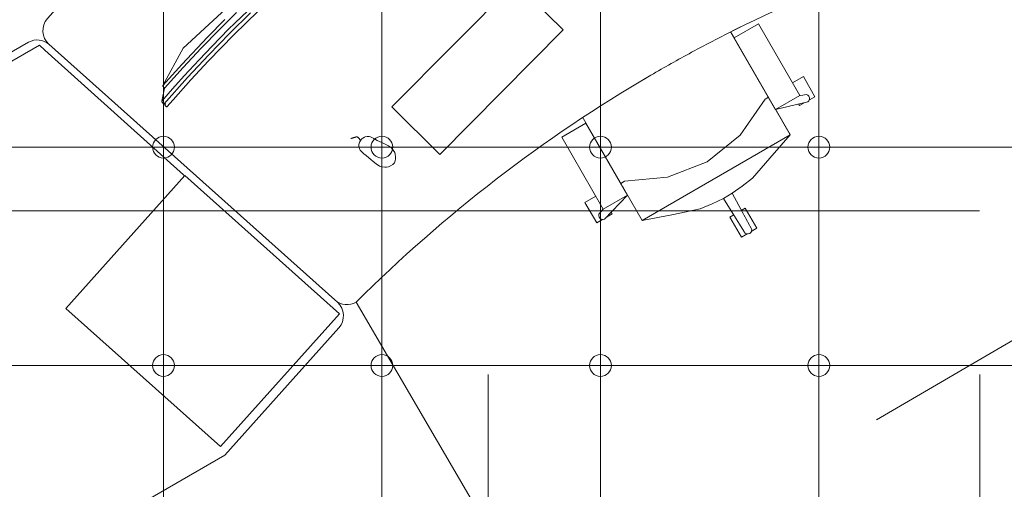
# Model space of a CAD drawing. Header units: metres. Extents: x -45 to 152, y -127 to 99.
# Tile 176 of 256: x -26.94 to -24.23, y -14.27 to -12.97. Entities that reach past the tile are written whole.
import ezdxf

# ---------------------------------------------------------------- set-up
doc = ezdxf.new("R2010")
doc.units = ezdxf.units.M
for name, pattern in [('Achsen 01', [5.291531, 3.175, -1.058062, 0.352704, -0.705764]), ('gestrichelt - 01', [2, 1, -1]), ('Raster 01', [2, 1, -1])]:
    doc.linetypes.add(name, pattern=pattern)
for name, color, linetype, lineweight in [('036_Bodenbelagarbeiten-350 Doppelbodenelement', 7, 'Continuous', 9), ('_1.35m (3D)', 7, 'Continuous', 9), ('_GRU (2D)', 7, 'Continuous', 9), ('_OG 2 (2D)', 7, 'Continuous', 9)]:
    doc.layers.add(name, color=color, linetype=linetype, lineweight=lineweight)
for name, color, linetype, lineweight, true_color in [('ACTES-Einrichtung Aufsicht.', 7, 'Continuous', 9, 0xa6a6a6), ('AV1-Achsen', 1, 'Achsen 01', 18, 0xff0000), ('AV1-Bewegungsfläche', 7, 'gestrichelt - 01', 9, 0xd9d9d9), ('AV1-Raster', 7, 'Raster 01', 9, 0xa6a6a6)]:
    doc.layers.add(name, color=color, linetype=linetype, lineweight=lineweight, true_color=true_color)

# ---------------------------------------------------------------- blocks, each defined once
blk = doc.blocks.new('Group-2')
at = {"layer": 'AV1-Raster'}
for p, q in [((-25.65, -22.95), (-25.65, 1.35)), ((-24.3, -22.95), (-24.3, 1.35)), ((1.35, -13.5), (-40.5, -13.5))]:
    blk.add_line(p, q, dxfattribs=at)
blk = doc.blocks.new('1.35m (3D)')
at = {"layer": 'AV1-Raster', "color": 7}
blk.add_blockref('Group-2', (0, 0), dxfattribs=at)
blk = doc.blocks.new('Group-96')
at = {"color": 255, "transparency": 33554559}
for points in [[(-27.9901, -13.6591), (-27.9962, -13.6635), (-28.0016, -13.6688), (-28.0062, -13.6748), (-28.0098, -13.6814), (-28.0123, -13.6886), (-28.0138, -13.696), (-28.0141, -13.7035), (-28.0133, -13.711), (-27.7957, -14.7509), (-27.7927, -14.7603), (-27.788, -14.7689), (-27.7817, -14.7764), (-27.7741, -14.7825), (-27.7654, -14.7871), (-27.756, -14.7898), (-27.7462, -14.7907), (-27.7365, -14.7896), (-27.2769, -14.6935), (-26.373, -14.1716), (-26.0599, -13.8217), (-26.0541, -13.8137), (-26.05, -13.8049), (-26.0477, -13.7953), (-26.0473, -13.7855), (-26.0488, -13.7759), (-26.0521, -13.7666), (-26.0572, -13.7583), (-26.0638, -13.7511), (-26.8561, -13.0422), (-26.8621, -13.0379), (-26.8688, -13.0345), (-26.8759, -13.0321), (-26.8833, -13.0309), (-26.8907, -13.0307), (-26.8981, -13.0317), (-26.9053, -13.0337), (-26.9121, -13.0368)], [(-24.9117, -13.5476), (-24.9539, -13.5723), (-24.9862, -13.517), (-24.944, -13.4924)]]:
    blk.add_wipeout(points, dxfattribs=at).dxf.layer = 'ACTES-Einrichtung Aufsicht.'
at = {"layer": 'ACTES-Einrichtung Aufsicht.'}
blk.add_line((-27.3894, -14.2026), (-26.7418, -13.8288), dxfattribs=at)
at = {"layer": 'ACTES-Einrichtung Aufsicht.', "flags": 128}
blk.add_lwpolyline([(-27.9901, -13.6591, 0.312064), (-28.0133, -13.711), (-27.7957, -14.7509, 0.414214), (-27.7365, -14.7896), (-27.2769, -14.6935), (-26.373, -14.1716), (-26.0599, -13.8217, 0.41418), (-26.0638, -13.7511), (-26.8561, -13.0422, 0.308358), (-26.9121, -13.0368)], format="xyb", close=True, dxfattribs=at)
blk.add_lwpolyline([(-24.9117, -13.5476), (-24.9539, -13.5723), (-24.9862, -13.517), (-24.944, -13.4924)], close=True, dxfattribs=at)
at = {"color": 255, "transparency": 33554559}
for points in [[(-26.9366, -13.1438), (-26.7161, -13.5257), (-27.6659, -14.074), (-27.8864, -13.6921)], [(-24.8202, -13.2916), (-24.8763, -13.3551), (-24.924, -13.41), (-24.9522, -13.4324), (-24.9798, -13.4518), (-25.0036, -13.4658), (-25.0346, -13.4808), (-25.0678, -13.4947), (-25.141, -13.5097), (-25.227, -13.5265)]]:
    blk.add_wipeout(points, dxfattribs=at).dxf.layer = 'ACTES-Einrichtung Aufsicht.'
at = {"layer": 'ACTES-Einrichtung Aufsicht.', "flags": 128}
for points in [[(-26.9366, -13.1438), (-26.7161, -13.5257), (-27.6659, -14.074), (-27.8864, -13.6921)], [(-24.8202, -13.2916), (-24.8763, -13.3551), (-24.924, -13.41), (-24.9522, -13.4324), (-24.9798, -13.4518), (-25.0036, -13.4658), (-25.0346, -13.4808), (-25.0678, -13.4947), (-25.141, -13.5097), (-25.227, -13.5265)]]:
    blk.add_lwpolyline(points, close=True, dxfattribs=at)
at = {"color": 255, "transparency": 33554559}
for points in [[(-24.8202, -13.2916), (-25.227, -13.5265), (-25.4368, -13.1632), (-25.0299, -12.9284)], [(-27.8875, -14.2144), (-27.9981, -13.6898), (-26.8816, -13.0452), (-26.8677, -13.0587), (-26.0602, -13.7845)]]:
    blk.add_wipeout(points, dxfattribs=at).dxf.layer = 'ACTES-Einrichtung Aufsicht.'
at = {"layer": 'ACTES-Einrichtung Aufsicht.'}
blk.add_line((-26.0638, -13.7511), (-26.8562, -13.0421), dxfattribs=at)
at = {"layer": 'ACTES-Einrichtung Aufsicht.', "flags": 128}
blk.add_lwpolyline([(-24.8202, -13.2916), (-25.227, -13.5265), (-25.4368, -13.1632), (-25.0299, -12.9284)], close=True, dxfattribs=at)
blk.add_lwpolyline([(-27.8875, -14.2144), (-27.9981, -13.6898), (-26.8816, -13.0452), (-26.8677, -13.0587), (-26.0602, -13.7845)], dxfattribs=at)
at = {"color": 255, "transparency": 33554559}
for points in [[(-25.3946, -13.1173), (-25.437, -13.1421), (-25.4693, -13.0867), (-25.427, -13.0619)], [(-24.8202, -13.2916), (-25.227, -13.5265), (-25.2857, -13.425), (-25.2751, -13.4189), (-25.1572, -13.408), (-25.048, -13.3651), (-24.958, -13.2918), (-24.8895, -13.1936), (-24.88, -13.1881)], [(-26.0585, -13.7826), (-26.3853, -14.1478), (-26.8093, -13.7684), (-26.4826, -13.4032)], [(-25.3094, -13.5079), (-25.3517, -13.5327), (-25.384, -13.4774), (-25.3417, -13.4527)]]:
    blk.add_wipeout(points, dxfattribs=at).dxf.layer = 'ACTES-Einrichtung Aufsicht.'
at = {"layer": 'ACTES-Einrichtung Aufsicht.', "flags": 128}
for points in [[(-25.3946, -13.1173), (-25.437, -13.1421), (-25.4693, -13.0867), (-25.427, -13.0619)], [(-24.8202, -13.2916), (-25.227, -13.5265), (-25.2857, -13.425), (-25.2751, -13.4189), (-25.1572, -13.408), (-25.048, -13.3651), (-24.958, -13.2918), (-24.8895, -13.1936), (-24.88, -13.1881)], [(-26.0585, -13.7826), (-26.3853, -14.1478), (-26.8093, -13.7684), (-26.4826, -13.4032)], [(-25.3094, -13.5079), (-25.3517, -13.5327), (-25.384, -13.4774), (-25.3417, -13.4527)]]:
    blk.add_lwpolyline(points, close=True, dxfattribs=at)
at = {"color": 255, "transparency": 33554559}
for points in [[(-25.3764, -13.1284), (-25.4159, -13.1123), (-25.4201, -13.111), (-25.424, -13.1118), (-25.4279, -13.1143), (-25.4304, -13.1176), (-25.4313, -13.1218), (-25.4304, -13.1265), (-25.4284, -13.13), (-25.4016, -13.1429)], [(-24.8268, -13.1554), (-24.7842, -13.1311), (-24.7525, -13.1867), (-24.7951, -13.211)], [(-25.2672, -13.457), (-25.3302, -13.5231), (-25.3341, -13.524), (-25.3386, -13.5233), (-25.3424, -13.5214), (-25.3448, -13.5178), (-25.346, -13.5133), (-25.3457, -13.5093), (-25.2814, -13.4324)], [(-24.9798, -13.4518), (-24.9258, -13.5512), (-24.9263, -13.5552), (-24.9269, -13.5565), (-24.9283, -13.5593), (-24.9314, -13.5623), (-24.9355, -13.5635), (-24.9401, -13.5633), (-24.9438, -13.5617), (-24.9465, -13.5581), (-24.9479, -13.5557), (-25.0036, -13.4658)]]:
    blk.add_wipeout(points, dxfattribs=at).dxf.layer = 'ACTES-Einrichtung Aufsicht.'
at = {"layer": 'ACTES-Einrichtung Aufsicht.', "flags": 128}
for points in [[(-25.3764, -13.1284), (-25.4159, -13.1123), (-25.4201, -13.111), (-25.424, -13.1118), (-25.4279, -13.1143), (-25.4304, -13.1176), (-25.4313, -13.1218), (-25.4304, -13.1265), (-25.4284, -13.13), (-25.4016, -13.1429)], [(-24.8268, -13.1554), (-24.7842, -13.1311), (-24.7525, -13.1867), (-24.7951, -13.211)], [(-25.2672, -13.457), (-25.3302, -13.5231), (-25.3341, -13.524), (-25.3386, -13.5233), (-25.3424, -13.5214), (-25.3448, -13.5178), (-25.346, -13.5133), (-25.3457, -13.5093), (-25.2814, -13.4324)], [(-24.9798, -13.4518), (-24.9258, -13.5512), (-24.9263, -13.5552), (-24.9269, -13.5565), (-24.9283, -13.5593), (-24.9314, -13.5623), (-24.9355, -13.5635), (-24.9401, -13.5633), (-24.9438, -13.5617), (-24.9465, -13.5581), (-24.9479, -13.5557), (-25.0036, -13.4658)]]:
    blk.add_lwpolyline(points, close=True, dxfattribs=at)
at = {"color": 255, "transparency": 33554559}
for points in [[(-24.8604, -13.2221), (-24.7716, -13.2006), (-24.7689, -13.1976), (-24.7672, -13.1934), (-24.767, -13.1892), (-24.7689, -13.1853), (-24.7722, -13.182), (-24.7758, -13.1803), (-24.8745, -13.1976)], [(-25.2672, -13.457), (-25.3339, -13.4955), (-25.4479, -13.2981), (-25.3812, -13.2596)]]:
    blk.add_wipeout(points, dxfattribs=at).dxf.layer = 'ACTES-Einrichtung Aufsicht.'
at = {"layer": 'ACTES-Einrichtung Aufsicht.', "flags": 128}
for points in [[(-24.8604, -13.2221), (-24.7716, -13.2006), (-24.7689, -13.1976), (-24.7672, -13.1934), (-24.767, -13.1892), (-24.7689, -13.1853), (-24.7722, -13.182), (-24.7758, -13.1803), (-24.8745, -13.1976)], [(-25.2672, -13.457), (-25.3339, -13.4955), (-25.4479, -13.2981), (-25.3812, -13.2596)]]:
    blk.add_lwpolyline(points, close=True, dxfattribs=at)
at = {"color": 255, "transparency": 33554559}
blk.add_wipeout([(-24.9743, -13.0247), (-24.9076, -12.9862), (-24.7936, -13.1836), (-24.8604, -13.2221)], dxfattribs=at).dxf.layer = 'ACTES-Einrichtung Aufsicht.'
at = {"layer": 'ACTES-Einrichtung Aufsicht.', "flags": 128}
blk.add_lwpolyline([(-24.9743, -13.0247), (-24.9076, -12.9862), (-24.7936, -13.1836), (-24.8604, -13.2221)], close=True, dxfattribs=at)
at = {"layer": 'AV1-Bewegungsfläche', "color": 9, "flags": 128}
blk.add_lwpolyline([(-25.5077, -14.6142), (-26.0122, -13.7508, -0.063875), (-25.203, -13.1274, -0.008083), (-25.0911, -13.0645, -0.055453), (-24.2688, -12.7302), (-23.8644, -13.4092), (-23.7577, -13.5918)], format="xyb", close=True, dxfattribs=at)
at = {"color": 255, "transparency": 33554687}
blk.add_wipeout([(-25.203, -13.1274), (-25.1891, -13.1194), (-25.1752, -13.1113), (-25.1613, -13.1034), (-25.1473, -13.0955), (-25.1333, -13.0877), (-25.1193, -13.0799), (-25.1052, -13.0721), (-25.0911, -13.0645), (-24.9927, -13.0128), (-24.8928, -12.9639), (-24.7916, -12.9178), (-24.6892, -12.8746), (-24.5856, -12.8341), (-24.481, -12.7966), (-24.3753, -12.7619), (-24.2688, -12.7302), (-24.2621, -12.7259), (-24.2562, -12.7205), (-24.2512, -12.7143), (-24.2473, -12.7073), (-24.2445, -12.6998), (-24.243, -12.692), (-24.2427, -12.684), (-24.2438, -12.6761), (-24.2438, -12.676), (-24.2438, -12.676), (-24.2438, -12.6759), (-24.2438, -12.6758), (-24.2438, -12.6758), (-24.2438, -12.6757), (-24.2438, -12.6757), (-24.2439, -12.6756), (-24.4597, -11.6442), (-24.4627, -11.6349), (-24.4675, -11.6264), (-24.4738, -11.619), (-24.4814, -11.613), (-24.49, -11.6085), (-24.4994, -11.6058), (-24.5091, -11.6049), (-24.5188, -11.606), (-24.8526, -11.6913), (-25.1786, -11.8028), (-25.4947, -11.9398), (-25.799, -12.1014), (-26.0895, -12.2867), (-26.3643, -12.4945), (-26.6218, -12.7234), (-26.8603, -12.972), (-26.8604, -12.9721), (-26.8604, -12.9721), (-26.8605, -12.9722), (-26.8605, -12.9723), (-26.8606, -12.9723), (-26.8606, -12.9724), (-26.8607, -12.9724), (-26.8607, -12.9725), (-26.8603, -12.972), (-26.866, -12.9799), (-26.87, -12.9888), (-26.8723, -12.9983), (-26.8726, -13.008), (-26.8711, -13.0176), (-26.8677, -13.0267), (-26.8626, -13.035), (-26.8561, -13.0422), (-26.0708, -13.7449), (-26.0645, -13.7496), (-26.0576, -13.7534), (-26.0502, -13.756), (-26.0424, -13.7574), (-26.0346, -13.7575), (-26.0268, -13.7565), (-26.0193, -13.7542), (-26.0122, -13.7508), (-25.9201, -13.6618), (-25.8252, -13.5759), (-25.7276, -13.493), (-25.6275, -13.4133), (-25.5248, -13.3368), (-25.4198, -13.2636), (-25.3125, -13.1938)], dxfattribs=at).dxf.layer = 'ACTES-Einrichtung Aufsicht.'
at = {"layer": 'ACTES-Einrichtung Aufsicht.'}
blk.add_line((-26.0708, -13.7449), (-26.8561, -13.0422), dxfattribs=at)
at = {"layer": 'ACTES-Einrichtung Aufsicht.', "transparency": 33554534, "flags": 128}
blk.add_lwpolyline([(-25.203, -13.1274, -0.008083), (-25.0911, -13.0645, -0.055453), (-24.2688, -12.7302, 0.330906), (-24.2438, -12.6761, -0.002569), (-24.2439, -12.6756), (-24.4597, -11.6442, 0.41107), (-24.5188, -11.606, 0.160224), (-26.8603, -12.972, 0.00305), (-26.8607, -12.9725), (-26.8603, -12.972, 0.411112), (-26.8561, -13.0422), (-26.0708, -13.7449, 0.325472), (-26.0122, -13.7508, -0.063875)], format="xyb", close=True, dxfattribs=at)
at = {"color": 255, "transparency": 33554559}
for points in [[(-26.4871, -13.0533), (-26.5431, -13.156), (-26.5432, -13.1577), (-26.5384, -13.1629), (-26.5461, -13.1988), (-26.5462, -13.2006), (-26.5401, -13.2069), (-26.5379, -13.2044), (-26.5357, -13.2068), (-26.538, -13.2094), (-26.5335, -13.2141), (-26.5321, -13.214), (-26.5152, -13.1947), (-26.4661, -13.1398), (-26.4182, -13.0882), (-26.3484, -13.0163), (-26.2818, -12.9511), (-26.2289, -12.902), (-26.1963, -12.872), (-26.1605, -12.8405), (-26.1172, -12.8029), (-26.0877, -12.7781), (-26.0317, -12.7325), (-25.997, -12.705), (-25.9492, -12.6683), (-25.9338, -12.6567), (-25.9336, -12.6552), (-25.9379, -12.6505), (-25.9407, -12.6525), (-25.9429, -12.6501), (-25.9402, -12.6481), (-25.9461, -12.6416), (-25.9478, -12.6416), (-25.9843, -12.6467), (-25.989, -12.6416), (-25.9908, -12.6416), (-26.0972, -12.6901), (-26.2501, -12.8325), (-26.3343, -12.9109)], [(-25.7825, -13.3453), (-25.9147, -13.2144), (-25.5761, -12.8724), (-25.4439, -13.0032)]]:
    blk.add_wipeout(points, dxfattribs=at).dxf.layer = 'ACTES-Einrichtung Aufsicht.'
at = {"layer": 'ACTES-Einrichtung Aufsicht.', "flags": 128}
blk.add_lwpolyline([(-26.3343, -12.9109), (-26.4871, -13.0533), (-26.5431, -13.156), (-26.5432, -13.1577), (-26.5384, -13.1629), (-26.5461, -13.1988), (-26.5462, -13.2006), (-26.5401, -13.2069), (-26.5379, -13.2044), (-26.5357, -13.2068), (-26.538, -13.2094), (-26.5335, -13.2141), (-26.5321, -13.214), (-26.5152, -13.1947), (-26.4661, -13.1398), (-26.4182, -13.0882), (-26.3484, -13.0163), (-26.2818, -12.9511)], dxfattribs=at)
blk.add_lwpolyline([(-25.7825, -13.3453), (-25.9147, -13.2144), (-25.5761, -12.8724), (-25.4439, -13.0032)], close=True, dxfattribs=at)
at = {"color": 255, "transparency": 33554559}
for points in [[(-26.5431, -13.156), (-26.5432, -13.1578), (-26.5384, -13.1629), (-26.4875, -13.1061), (-26.4381, -13.0531), (-26.389, -13.0025), (-26.3412, -12.9548), (-26.2742, -12.8909), (-26.2227, -12.8438), (-26.1642, -12.7924), (-26.1101, -12.7467), (-26.0526, -12.6999), (-25.9843, -12.6467), (-25.989, -12.6416), (-25.9908, -12.6416), (-26.0441, -12.683), (-26.0816, -12.7132), (-26.1248, -12.7487), (-26.1719, -12.7885), (-26.2295, -12.8391), (-26.28, -12.8853), (-26.3285, -12.9314), (-26.3727, -12.9747), (-26.4203, -13.0231), (-26.4909, -13.0979)], [(-25.9639, -13.3014), (-25.9544, -13.3068), (-25.9482, -13.3097), (-25.9419, -13.3124), (-25.9331, -13.3165), (-25.924, -13.3219), (-25.9154, -13.3273), (-25.911, -13.3333), (-25.9066, -13.3394), (-25.9054, -13.3441), (-25.904, -13.352), (-25.9041, -13.357), (-25.9051, -13.3627), (-25.9075, -13.368), (-25.9119, -13.3729), (-25.9178, -13.3765), (-25.9238, -13.3789), (-25.9286, -13.3797), (-25.9334, -13.3805), (-25.9407, -13.3788), (-25.9479, -13.3772), (-25.9578, -13.3705), (-25.9658, -13.3647), (-25.9722, -13.3591), (-25.9773, -13.3544), (-25.985, -13.3477), (-25.9912, -13.3433), (-25.9962, -13.3393), (-26.0012, -13.3335), (-26.0029, -13.33), (-26.0043, -13.3257), (-26.005, -13.3215), (-26.0047, -13.3183), (-26.004, -13.3144), (-26.0028, -13.3113), (-26.0005, -13.3075), (-25.9994, -13.3056), (-25.9964, -13.302), (-25.9936, -13.3), (-25.9894, -13.2977), (-25.9874, -13.2971), (-25.9819, -13.2961), (-25.9766, -13.2963), (-25.9726, -13.2972), (-25.9697, -13.2985)]]:
    blk.add_wipeout(points, dxfattribs=at).dxf.layer = 'ACTES-Einrichtung Aufsicht.'
at = {"layer": 'ACTES-Einrichtung Aufsicht.', "flags": 128}
for points in [[(-26.5401, -13.2069), (-26.4753, -13.1339), (-26.4166, -13.0712), (-26.3605, -13.0131), (-26.3023, -12.9562)], [(-26.3103, -12.9503), (-26.346, -12.9849), (-26.3626, -13.0013), (-26.408, -13.0476), (-26.4434, -13.0853), (-26.4844, -13.1292), (-26.5163, -13.1647), (-26.5461, -13.1988), (-26.5462, -13.2006), (-26.5401, -13.2069)], [(-26.3727, -12.9747), (-26.4203, -13.0231), (-26.4909, -13.0979), (-26.5431, -13.156), (-26.5432, -13.1578), (-26.5384, -13.1629), (-26.4875, -13.1061), (-26.4381, -13.0531), (-26.389, -13.0025), (-26.3412, -12.9548)]]:
    blk.add_lwpolyline(points, dxfattribs=at)
blk.add_lwpolyline([(-25.9639, -13.3014), (-25.9544, -13.3068), (-25.9482, -13.3097), (-25.9419, -13.3124), (-25.9331, -13.3165), (-25.924, -13.3219), (-25.9154, -13.3273), (-25.911, -13.3333), (-25.9066, -13.3394), (-25.9054, -13.3441), (-25.904, -13.352), (-25.9041, -13.357), (-25.9051, -13.3627), (-25.9075, -13.368), (-25.9119, -13.3729), (-25.9178, -13.3765), (-25.9238, -13.3789), (-25.9286, -13.3797), (-25.9334, -13.3805), (-25.9407, -13.3788), (-25.9479, -13.3772), (-25.9578, -13.3705), (-25.9658, -13.3647), (-25.9722, -13.3591), (-25.9773, -13.3544), (-25.985, -13.3477), (-25.9912, -13.3433), (-25.9962, -13.3393), (-26.0012, -13.3335), (-26.0029, -13.33), (-26.0043, -13.3257), (-26.005, -13.3215), (-26.0047, -13.3183), (-26.004, -13.3144), (-26.0028, -13.3113), (-26.0005, -13.3075), (-25.9994, -13.3056), (-25.9964, -13.302), (-25.9936, -13.3), (-25.9894, -13.2977), (-25.9874, -13.2971), (-25.9819, -13.2961), (-25.9766, -13.2963), (-25.9726, -13.2972), (-25.9697, -13.2985)], close=True, dxfattribs=at)
at = {"color": 255, "transparency": 33554559}
blk.add_wipeout([(-26.0003, -13.3071), (-26.002, -13.3043), (-26.0037, -13.3019), (-26.0053, -13.3), (-26.0069, -13.2985), (-26.0085, -13.2975), (-26.0101, -13.2969), (-26.0117, -13.2968), (-26.0133, -13.2972), (-26.0149, -13.2978), (-26.0165, -13.2984), (-26.0182, -13.2989), (-26.02, -13.2994), (-26.0217, -13.3), (-26.0236, -13.3004), (-26.0255, -13.3009), (-26.0274, -13.3013)], dxfattribs=at).dxf.layer = 'ACTES-Einrichtung Aufsicht.'
at = {"layer": 'ACTES-Einrichtung Aufsicht.'}
blk.add_open_spline([(-26.0003, -13.3071), (-26.0071, -13.2948), (-26.0195, -13.2996), (-26.0274, -13.3013)], degree=2, dxfattribs=at)
blk = doc.blocks.new('Group-101')
at = {"layer": 'ACTES-Einrichtung Aufsicht.', "color": 7}
blk.add_blockref('Group-96', (0, 0), dxfattribs=at)
blk = doc.blocks.new('OG 2 (2D)')
at = {"layer": 'ACTES-Einrichtung Aufsicht.'}
blk.add_blockref('Group-101', (0, 0), dxfattribs=at)
at = {"layer": '036_Bodenbelagarbeiten-350 Doppelbodenelement', "color": 230, "linetype": 'Continuous', "flags": 128}
for points in [[(-27.1416, -12.725), (-26.5416, -12.725), (-26.5416, -13.325), (-27.1416, -13.325)], [(-26.5416, -12.725), (-25.9416, -12.725), (-25.9416, -13.325), (-26.5416, -13.325)], [(-25.9416, -12.725), (-25.3416, -12.725), (-25.3416, -13.325), (-25.9416, -13.325)], [(-25.3416, -12.725), (-24.7416, -12.725), (-24.7416, -13.325), (-25.3416, -13.325)], [(-24.7416, -12.725), (-24.1416, -12.725), (-24.1416, -13.325), (-24.7416, -13.325)], [(-27.1416, -13.325), (-26.5416, -13.325), (-26.5416, -13.925), (-27.1416, -13.925)], [(-26.5416, -13.325), (-25.9416, -13.325), (-25.9416, -13.925), (-26.5416, -13.925)], [(-25.9416, -13.325), (-25.3416, -13.325), (-25.3416, -13.925), (-25.9416, -13.925)], [(-25.3416, -13.325), (-24.7416, -13.325), (-24.7416, -13.925), (-25.3416, -13.925)], [(-24.7416, -13.325), (-24.1416, -13.325), (-24.1416, -13.925), (-24.7416, -13.925)], [(-27.1416, -13.925), (-26.5416, -13.925), (-26.5416, -14.525), (-27.1416, -14.525)], [(-26.5416, -13.925), (-25.9416, -13.925), (-25.9416, -14.525), (-26.5416, -14.525)], [(-25.9416, -13.925), (-25.3416, -13.925), (-25.3416, -14.525), (-25.9416, -14.525)], [(-25.3416, -13.925), (-24.7416, -13.925), (-24.7416, -14.525), (-25.3416, -14.525)], [(-24.7416, -13.925), (-24.1416, -13.925), (-24.1416, -14.525), (-24.7416, -14.525)]]:
    blk.add_lwpolyline(points, close=True, dxfattribs=at)
at = {"layer": '036_Bodenbelagarbeiten-350 Doppelbodenelement', "color": 230, "lineweight": 18}
for centre in [(-26.5416, -13.325), (-25.9416, -13.325), (-25.3416, -13.325), (-24.7416, -13.325), (-26.5416, -13.925), (-25.9416, -13.925), (-25.3416, -13.925), (-24.7416, -13.925)]:
    blk.add_circle(centre, 0.03, dxfattribs=at)
blk = doc.blocks.new('Group-740')
at = {"layer": 'AV1-Achsen'}
blk.add_line((-43.35, -13.5), (4.2, -13.5), dxfattribs=at)
blk = doc.blocks.new('GRU (2D)')
at = {"layer": 'AV1-Achsen', "color": 7}
blk.add_blockref('Group-740', (0, 0), dxfattribs=at)

msp = doc.modelspace()

# ---------------------------------------------------------------- block references
at = {"layer": '_1.35m (3D)'}
msp.add_blockref('1.35m (3D)', (0, 0), dxfattribs=at)

# ---------------------------------------------------------------- next in the draw order: block references
at = {"layer": '_OG 2 (2D)'}
msp.add_blockref('OG 2 (2D)', (0, 0), dxfattribs=at)

# ---------------------------------------------------------------- next in the draw order: block references
at = {"layer": '_GRU (2D)'}
msp.add_blockref('GRU (2D)', (0, 0), dxfattribs=at)

doc.saveas('drawing.dxf')
